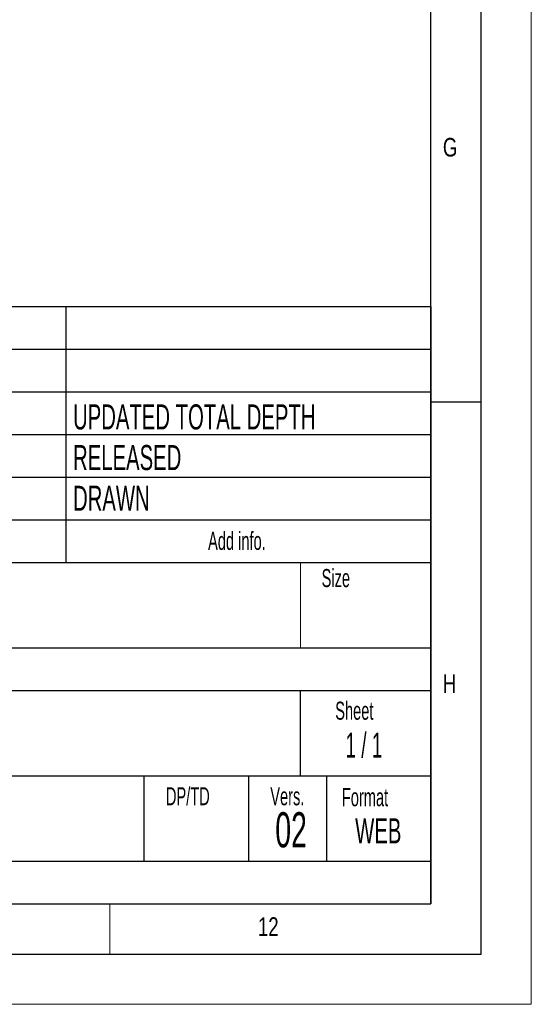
# Model space of a CAD drawing. Header units: millimetres. Extents: x 0 to 594, y 0 to 420.
# Tile 32 of 48: x 543 to 594, y 0 to 98. Entities that reach past the tile are written whole.
import ezdxf

# ---------------------------------------------------------------- set-up
doc = ezdxf.new("R2010")
doc.units = ezdxf.units.MM
doc.layers.add('FORMAT', color=7, linetype='Continuous')
doc.layers.add('SLD-0', color=7, linetype='Continuous')
doc.styles.add('SLDTEXTSTYLE0', font='TXT', dxfattribs={"width": 0.75})
doc.styles.add('SLDTEXTSTYLE1', font='TXT', dxfattribs={"width": 0.605})
doc.styles.add('SLDTEXTSTYLE2', font='TXT', dxfattribs={"width": 0.563})

msp = doc.modelspace()

# ---------------------------------------------------------------- linework, layer by layer
at = {"color": 7, "linetype": 'Continuous', "lineweight": 18}
for p, q in [((594, 0), (594, 420)), ((552, 10), (552, 5)), ((0, 0), (594, 0))]:
    msp.add_line(p, q, dxfattribs=at)
at = {"layer": 'FORMAT'}
for p, q in [((589, 5), (589, 415)), ((584, 10), (584, 410)), ((399.4, 69.5), (584, 69.5)), ((399.4, 69.5), (584, 69.5)), ((399.4, 69.5), (584, 69.5)), ((547.6, 69.5), (547.6, 44)), ((584, 10), (584, 69.5)), ((584, 69.5), (584, 10)), ((399.4, 65.25), (584, 65.25)), ((399.4, 65.25), (584, 65.25)), ((399.4, 61), (584, 61)), ((589, 60), (584, 60)), ((399.4, 56.75), (584, 56.75)), ((399.4, 52.5), (584, 52.5)), ((399.4, 48.25), (584, 48.25)), ((399.4, 44), (584, 44)), ((399.4, 35.5), (584, 35.5)), ((477.4, 31.25), (584, 31.25)), ((571, 22.75), (571, 31.25)), ((477.4, 22.75), (584, 22.75)), ((555.4, 22.75), (555.4, 14.25)), ((565.8, 22.75), (565.8, 14.25)), ((573.6, 22.75), (573.6, 14.25)), ((477.4, 14.25), (584, 14.25)), ((20, 10), (584, 10)), ((399.4, 10), (584, 10)), ((15, 5), (589, 5))]:
    msp.add_line(p, q, dxfattribs=at)
at = {"layer": 'FORMAT', "lineweight": 18}
msp.add_line((571, 35.5), (571, 44), dxfattribs=at)
at = {"layer": 'SLD-0'}
msp.add_line((399.4, 10), (584, 10), dxfattribs=at)

# ---------------------------------------------------------------- texts
at = {"layer": 'FORMAT'}
for s, insert, char_height, attachment_point, style in [('G', (585.185, 86.305), 1.852, 1, 'SLDTEXTSTYLE0'), ('UPDATED TOTAL DEPTH', (548.33, 59.765), 2.5, 1, 'SLDTEXTSTYLE1'), ('RELEASED', (548.33, 55.712), 2.5, 1, 'SLDTEXTSTYLE1'), ('DRAWN', (548.33, 51.659), 2.5, 1, 'SLDTEXTSTYLE1'), ('Add info.', (561.786, 47.067), 1.8, 1, 'SLDTEXTSTYLE1'), ('Size', (573.101, 43.364), 1.8, 1, 'SLDTEXTSTYLE1'), ('H', (585.185, 32.863), 1.852, 1, 'SLDTEXTSTYLE0'), ('Sheet', (574.458, 30.15), 1.8, 1, 'SLDTEXTSTYLE1'), ('1 / 1', (577.319, 27.065), 2.5, 2, 'SLDTEXTSTYLE2'), ('DP/TD', (557.586, 21.626), 1.8, 1, 'SLDTEXTSTYLE1'), ('Vers.', (567.986, 21.626), 1.8, 1, 'SLDTEXTSTYLE1'), ('1 MODEL CHARTED', (522.548, 21.416), 5, 2, 'SLDTEXTSTYLE1'), ('Format', (575.119, 21.532), 1.8, 1, 'SLDTEXTSTYLE1'), ('02', (570.059, 19.136), 3.5, 2, 'SLDTEXTSTYLE1'), ('WEB', (578.747, 18.534), 2.5, 2, 'SLDTEXTSTYLE1'), ('12', (566.756, 8.668), 1.8521, 1, 'SLDTEXTSTYLE0')]:
    msp.add_mtext(s, dxfattribs=dict(at, insert=insert, char_height=char_height, attachment_point=attachment_point, style=style))

doc.saveas('drawing.dxf')
